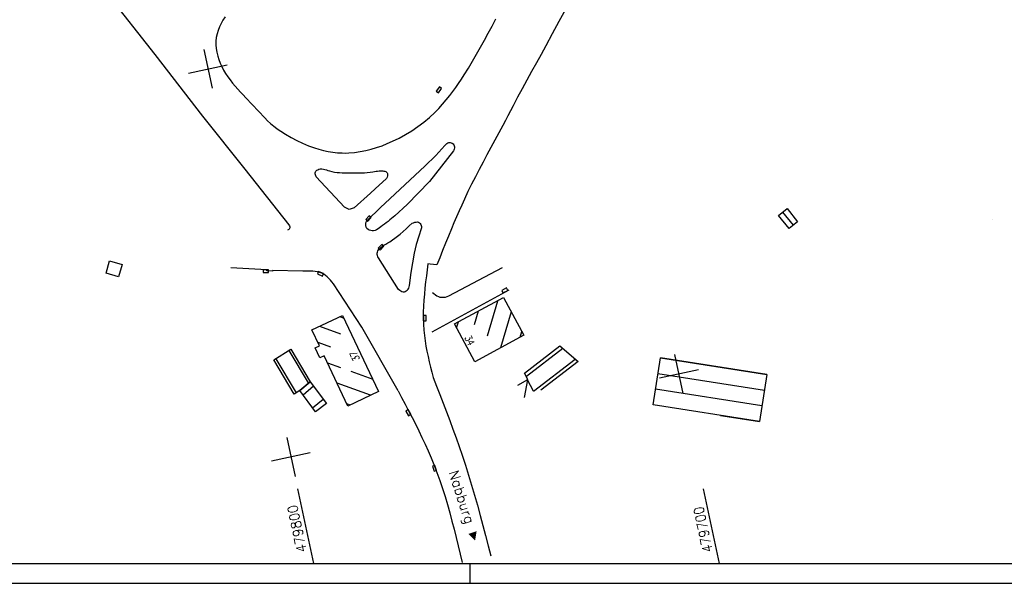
# Model space of a CAD drawing. Extents: x 4513981 to 4515116, y 5480330 to 5480924.
# Tile 4 of 11: x 4514447 to 4514695, y 5480330 to 5480472. Entities that reach past the tile are written whole.
import ezdxf

# ---------------------------------------------------------------- set-up
doc = ezdxf.new("R2010")
doc.units = 0
doc.header["$LTSCALE"] = 10
doc.header["$MEASUREMENT"] = 0
doc.linetypes.add('LT00', pattern=[0])
doc.layers.get('0').update_dxf_attribs({"linetype": 'LT00'})
for name, color, linetype in [('DFK_BEB_SCHR', 254, 'LT00'), ('DFK_BEBAUUNG', 250, 'LT00'), ('DFK_HAUS_NR', 250, 'Continuous'), ('ORTSNAMEN', 7, 'Continuous'), ('RAHMEN', 250, 'Continuous'), ('V1_AFBR_BAB', 250, 'LT00'), ('V1_RINNE', 182, 'LT00'), ('V1_SINKK', 182, 'LT00'), ('V_AFBR_BAB', 250, 'LT00'), ('V_EINFAHRT', 1, 'LT00'), ('V_RASTER', 250, 'LT00'), ('V_SINKK', 182, 'LT00')]:
    doc.layers.add(name, color=color, linetype=linetype)
doc.styles.add('ROMANS', font='romans.shx')
doc.styles.get("Standard").update_dxf_attribs({"font": 'romans.shx', "width": 0.8})

# ---------------------------------------------------------------- blocks, each defined once
blk = doc.blocks.new('SYMB0001')
at = {"color": 0, "linetype": 'ByBlock'}
for p, q in [((-0.015712, 0), (0.010166, 0.012015)), ((0, -0.021257), (-0.015712, 0)), ((0.010166, 0.012015), (0, -0.021257))]:
    blk.add_line(p, q, dxfattribs=at)
blk = doc.blocks.new('SYMB0652')
at = {"color": 0, "linetype": 'ByBlock'}
blk.add_lwpolyline([(-0.15, -0.075), (0.15, -0.075), (0.15, 0.075), (-0.15, 0.075), (-0.15, -0.075)], dxfattribs=at)

msp = doc.modelspace()

# ---------------------------------------------------------------- linework, layer by layer
at = {"layer": 'DFK_BEB_SCHR'}
for p, q in [((4514642.05, 5480419.92), (4514639.36, 5480423.2)), ((4514564.92, 5480391.99), (4514567.58, 5480400.88)), ((4514562.6, 5480398.2), (4514561.57, 5480394.76)), ((4514570.92, 5480398.09), (4514568.19, 5480388.97)), ((4514528.71, 5480396.49), (4514527.78, 5480396.83)), ((4514557.18, 5480394.05), (4514557.62, 5480395.52)), ((4514522.65, 5480394.43), (4514527.92, 5480392.53)), ((4514573.17, 5480391.65), (4514573.6, 5480393.1)), ((4514525.45, 5480389.16), (4514522.26, 5480390.32)), ((4514519.88, 5480380.14), (4514514.98, 5480388.34)), ((4514583.97, 5480388.81), (4514574.74, 5480381.74)), ((4514511.59, 5480386.23), (4514516.72, 5480377.62)), ((4514524.65, 5480385.2), (4514527.9, 5480384.03)), ((4514576.57, 5480378.1), (4514587.08, 5480386.16)), ((4514635.34, 5480382.26), (4514608.51, 5480386.45)), ((4514530.53, 5480383.08), (4514536.07, 5480381.08)), ((4514535.46, 5480377.04), (4514527.05, 5480380.08)), ((4514607.9, 5480382.49), (4514634.73, 5480378.31)), ((4514521.12, 5480379.3), (4514518.52, 5480377.09)), ((4514634.11, 5480374.36), (4514607.29, 5480378.54)), ((4514520.88, 5480373.84), (4514523.54, 5480376.1)), ((4514529.46, 5480374.96), (4514530.38, 5480374.62)), ((4514623.62, 5480371.95), (4514633.5, 5480370.41))]:
    msp.add_line(p, q, dxfattribs=at)
at = {"layer": 'DFK_BEBAUUNG'}
for q in [(4514572.5, 5480379.49), (4514574.21, 5480376.51)]:
    msp.add_line((4514575.04, 5480380.92), q, dxfattribs=at)
for points in [[(4514640.98, 5480419.05), (4514638.29, 5480422.33), (4514640.42, 5480424.07), (4514643.09, 5480420.77), (4514640.98, 5480419.05)], [(4514469.75, 5480410.93), (4514472.9, 5480410.03), (4514472, 5480406.88), (4514468.85, 5480407.79), (4514469.75, 5480410.93)], [(4514556.68, 5480395.01), (4514569, 5480401.65), (4514574.11, 5480392.16), (4514561.73, 5480385.5), (4514556.68, 5480395.01)], [(4514529.76, 5480374.32), (4514523.82, 5480386.96), (4514522.69, 5480386.44), (4514521.51, 5480389), (4514522.63, 5480389.51), (4514520.74, 5480393.54), (4514528.41, 5480397.13), (4514537.52, 5480378.03), (4514529.76, 5480374.32)], [(4514516.27, 5480377.32), (4514511.13, 5480385.94), (4514515.44, 5480388.63), (4514520.25, 5480380.45), (4514517.67, 5480378.26), (4514516.27, 5480377.32)], [(4514574.26, 5480382.61), (4514583.2, 5480389.47), (4514587.76, 5480385.58), (4514578.42, 5480378.29)], [(4514608.51, 5480386.46), (4514635.35, 5480382.27), (4514633.5, 5480370.39), (4514606.68, 5480374.61), (4514608.51, 5480386.46)], [(4514576.57, 5480378.11), (4514575.04, 5480380.92), (4514575.15, 5480380.99), (4514574.26, 5480382.61)], [(4514517.67, 5480378.26), (4514520.25, 5480380.45), (4514524.41, 5480374.95), (4514521.61, 5480372.84), (4514517.67, 5480378.26)]]:
    msp.add_lwpolyline(points, dxfattribs=at)
at = {"layer": 'RAHMEN'}
msp.add_line((4514560.61, 5480329.65), (4514560.61, 5480334.65), dxfattribs=at)
for points in [[(4513980.61, 5480329.65), (4515115.61, 5480329.65), (4515115.61, 5480923.65), (4513980.61, 5480923.65), (4513980.61, 5480329.65)], [(4514005.61, 5480334.65), (4514930.61, 5480334.65), (4514930.61, 5480918.65), (4514005.61, 5480918.65), (4514005.61, 5480334.65)]]:
    msp.add_lwpolyline(points, dxfattribs=at)
at = {"layer": 'V1_AFBR_BAB'}
msp.add_lwpolyline([(4514498.83, 5480472.4), (4514498.31, 5480471.59), (4514497.84, 5480470.75), (4514497.43, 5480469.88), (4514497.09, 5480469), (4514496.82, 5480468.1), (4514496.63, 5480467.19), (4514496.53, 5480466.26), (4514496.52, 5480465.33), (4514496.59, 5480464.4), (4514496.75, 5480463.47), (4514496.98, 5480462.54), (4514497.27, 5480461.63), (4514497.62, 5480460.73), (4514498.03, 5480459.86), (4514498.47, 5480459.01), (4514498.99, 5480458.14), (4514499.54, 5480457.31), (4514500.12, 5480456.5), (4514500.73, 5480455.71), (4514501.37, 5480454.94), (4514502.02, 5480454.19), (4514502.69, 5480453.45), (4514503.36, 5480452.72), (4514504.04, 5480451.99)], dxfattribs=at)
at = {"layer": 'V1_RINNE', "color": 1}
for points in [[(4514551.24, 5480381.52), (4514552.09, 5480379.36), (4514552.94, 5480377.2), (4514553.79, 5480375.03), (4514554.62, 5480372.86), (4514555.45, 5480370.69), (4514556.25, 5480368.51), (4514557.05, 5480366.33), (4514557.82, 5480364.14), (4514558.57, 5480361.95), (4514559.39, 5480359.44), (4514560.18, 5480356.92), (4514560.94, 5480354.39), (4514561.68, 5480351.86), (4514562.4, 5480349.31), (4514563.1, 5480346.77), (4514563.79, 5480344.21), (4514564.47, 5480341.66), (4514565.14, 5480339.1), (4514565.81, 5480336.54)], [(4514542.41, 5480378.14), (4514543.3, 5480376.48), (4514544.18, 5480374.82), (4514545.07, 5480373.15), (4514545.94, 5480371.48), (4514546.79, 5480369.81), (4514547.63, 5480368.12), (4514548.45, 5480366.44), (4514549.25, 5480364.74), (4514550.02, 5480363.03), (4514550.76, 5480361.31), (4514551.47, 5480359.58), (4514552.23, 5480357.59), (4514552.94, 5480355.58), (4514553.62, 5480353.56), (4514554.26, 5480351.52), (4514554.87, 5480349.48), (4514555.45, 5480347.42), (4514556.01, 5480345.35), (4514556.55, 5480343.28), (4514557.07, 5480341.19), (4514557.58, 5480339.11), (4514558.08, 5480337.02), (4514558.58, 5480334.93)]]:
    msp.add_lwpolyline(points, dxfattribs=at)
at = {"layer": 'V_AFBR_BAB'}
for p, q in [((4514509.35, 5480408.64), (4514500.31, 5480409.19)), ((4514509.36, 5480408.42), (4514509.35, 5480408.64)), ((4514510.77, 5480408.35), (4514509.36, 5480408.42)), ((4514510.77, 5480408.52), (4514510.77, 5480408.35))]:
    msp.add_line(p, q, dxfattribs=at)
for points in [[(4514441.38, 5480514.85), (4514454.22, 5480497.37), (4514468.94, 5480478.43), (4514481.13, 5480462.94), (4514493.19, 5480447.41), (4514503.81, 5480434.06), (4514514.91, 5480419.96), (4514515.04, 5480419.74), (4514515.13, 5480419.5), (4514515.14, 5480419.25), (4514515.08, 5480419.06), (4514514.98, 5480418.89), (4514514.87, 5480418.79), (4514514.74, 5480418.7), (4514514.6, 5480418.62)], [(4514512.87, 5480443.61), (4514514.09, 5480442.82), (4514515.48, 5480442), (4514516.89, 5480441.25), (4514518.34, 5480440.56), (4514519.82, 5480439.94), (4514521.33, 5480439.4), (4514522.47, 5480439.05), (4514523.63, 5480438.74), (4514524.79, 5480438.49), (4514525.97, 5480438.29), (4514527.15, 5480438.16), (4514528.33, 5480438.1), (4514529.19, 5480438.09), (4514530.05, 5480438.12), (4514531.46, 5480438.24), (4514532.87, 5480438.44), (4514534.27, 5480438.72), (4514535.65, 5480439.06), (4514537.02, 5480439.47), (4514538.38, 5480439.94), (4514539.71, 5480440.46), (4514541.03, 5480441.04), (4514542.7, 5480441.86), (4514544.33, 5480442.75), (4514545.91, 5480443.72), (4514547.44, 5480444.76), (4514548.91, 5480445.87), (4514550.33, 5480447.06), (4514551.68, 5480448.31), (4514552.67, 5480449.32), (4514553.63, 5480450.37), (4514554.56, 5480451.46), (4514555.44, 5480452.57), (4514556.21, 5480453.58), (4514556.95, 5480454.61), (4514557.66, 5480455.65), (4514558.37, 5480456.71), (4514559.05, 5480457.77), (4514560.13, 5480459.49), (4514561.17, 5480461.23), (4514562.2, 5480462.99), (4514563.2, 5480464.75), (4514564.19, 5480466.53), (4514565.16, 5480468.31), (4514566.13, 5480470.1), (4514567.09, 5480471.89)], [(4514584.57, 5480474.27), (4514582.93, 5480471.22), (4514581.28, 5480468.16), (4514579.62, 5480465.11), (4514578.44, 5480462.95), (4514577.26, 5480460.79), (4514576.08, 5480458.63), (4514574.9, 5480456.47), (4514573.72, 5480454.31), (4514572.55, 5480452.14), (4514571.39, 5480449.96), (4514570.74, 5480448.73), (4514570.1, 5480447.5), (4514569.45, 5480446.27), (4514568.8, 5480445.04), (4514567.81, 5480443.2), (4514566.82, 5480441.35), (4514565.83, 5480439.51), (4514564.83, 5480437.67), (4514563.85, 5480435.82), (4514562.87, 5480433.97), (4514561.91, 5480432.11), (4514560.96, 5480430.25), (4514560.04, 5480428.37), (4514559.14, 5480426.48), (4514558.46, 5480424.99), (4514557.79, 5480423.49), (4514557.13, 5480421.98), (4514556.49, 5480420.47), (4514555.86, 5480418.95), (4514555.12, 5480417.15), (4514554.39, 5480415.34), (4514553.66, 5480413.53), (4514552.94, 5480411.72), (4514552.22, 5480409.91)], [(4514504.04, 5480451.99), (4514508.82, 5480446.92), (4514509.54, 5480446.2), (4514510.3, 5480445.52), (4514511.09, 5480444.88), (4514511.91, 5480444.27), (4514512.74, 5480443.69), (4514512.87, 5480443.61)], [(4514549.13, 5480434.74), (4514551.9, 5480437.49), (4514554.19, 5480439.97), (4514554.36, 5480440.16), (4514554.55, 5480440.35), (4514554.75, 5480440.52), (4514554.97, 5480440.64), (4514555.24, 5480440.72), (4514555.53, 5480440.72), (4514555.82, 5480440.66), (4514556.08, 5480440.54), (4514556.29, 5480440.37), (4514556.46, 5480440.15), (4514556.58, 5480439.9), (4514556.64, 5480439.64), (4514556.65, 5480439.37), (4514556.6, 5480439.1), (4514556.51, 5480438.85), (4514556.37, 5480438.63), (4514550.34, 5480430.94), (4514544.69, 5480425.11)], [(4514544.69, 5480425.11), (4514541.61, 5480422.28), (4514540.37, 5480421.23), (4514539.92, 5480420.87), (4514539.46, 5480420.52), (4514538.99, 5480420.18), (4514538.52, 5480419.83), (4514538.05, 5480419.47), (4514537.72, 5480419.21), (4514537.38, 5480418.96), (4514537.03, 5480418.75), (4514536.67, 5480418.58), (4514536.27, 5480418.48), (4514535.9, 5480418.47), (4514535.53, 5480418.53), (4514535.18, 5480418.65), (4514534.86, 5480418.84), (4514534.59, 5480419.09), (4514534.4, 5480419.42), (4514534.29, 5480419.8), (4514534.27, 5480420.19), (4514534.33, 5480420.53), (4514534.46, 5480420.85), (4514534.67, 5480421.12), (4514538.02, 5480424.39), (4514539.18, 5480425.49), (4514549.13, 5480434.74)], [(4514521.78, 5480432.06), (4514521.68, 5480432.34), (4514521.6, 5480432.61), (4514521.55, 5480432.87), (4514521.54, 5480433.12), (4514521.6, 5480433.35), (4514521.74, 5480433.56), (4514521.95, 5480433.74), (4514522.21, 5480433.89), (4514522.49, 5480434), (4514522.79, 5480434.07), (4514523.2, 5480434.1), (4514523.6, 5480434.06), (4514523.99, 5480433.97), (4514524.37, 5480433.86), (4514524.74, 5480433.72), (4514525.12, 5480433.6), (4514525.75, 5480433.42), (4514526.4, 5480433.3), (4514527.05, 5480433.22), (4514527.7, 5480433.16), (4514528.36, 5480433.13), (4514529.2, 5480433.11), (4514530.04, 5480433.1), (4514530.88, 5480433.09), (4514531.73, 5480433.1), (4514532.47, 5480433.1), (4514533.2, 5480433.1), (4514533.94, 5480433.12), (4514534.67, 5480433.16), (4514535.39, 5480433.23), (4514536.1, 5480433.33), (4514536.49, 5480433.4), (4514536.89, 5480433.48), (4514537.28, 5480433.55), (4514537.69, 5480433.59), (4514538.11, 5480433.61), (4514538.56, 5480433.58), (4514538.83, 5480433.54), (4514539.09, 5480433.48), (4514539.33, 5480433.4), (4514539.53, 5480433.28), (4514539.68, 5480433.13), (4514539.77, 5480432.91), (4514539.78, 5480432.64), (4514539.73, 5480432.34), (4514539.64, 5480432.03), (4514539.53, 5480431.7)], [(4514539.53, 5480431.7), (4514536.62, 5480429.06), (4514535.44, 5480427.99), (4514531.36, 5480424.27), (4514530.1, 5480423.87), (4514528.9, 5480424.46), (4514521.78, 5480432.06)], [(4514542.57, 5480403.71), (4514537.48, 5480411.68), (4514537.33, 5480411.94), (4514537.23, 5480412.23), (4514537.17, 5480412.54), (4514537.16, 5480412.84), (4514537.21, 5480413.13), (4514537.33, 5480413.42), (4514537.5, 5480413.68), (4514537.7, 5480413.92), (4514537.93, 5480414.14), (4514538.38, 5480414.52), (4514538.85, 5480414.85), (4514539.34, 5480415.16), (4514539.83, 5480415.45), (4514540.32, 5480415.75), (4514540.99, 5480416.19), (4514541.65, 5480416.66), (4514542.29, 5480417.15), (4514542.92, 5480417.65), (4514543.71, 5480418.33), (4514544.48, 5480419.02), (4514545.24, 5480419.72), (4514545.99, 5480420.43)], [(4514545.99, 5480420.43), (4514546.34, 5480420.54), (4514546.68, 5480420.64), (4514547.01, 5480420.7), (4514547.31, 5480420.72), (4514547.59, 5480420.67), (4514547.83, 5480420.54), (4514548, 5480420.36), (4514548.14, 5480420.12), (4514548.24, 5480419.84), (4514548.29, 5480419.54), (4514548.29, 5480419.25), (4514548.23, 5480418.97), (4514547.62, 5480417.16), (4514546.98, 5480415.02), (4514546.49, 5480412.86), (4514545.64, 5480407.95), (4514545.23, 5480404.7), (4514545.17, 5480404.39), (4514545.05, 5480404.07), (4514544.89, 5480403.76), (4514544.69, 5480403.48), (4514544.46, 5480403.24), (4514544.22, 5480403.08), (4514543.96, 5480402.99), (4514543.69, 5480403.01), (4514543.41, 5480403.11), (4514543.13, 5480403.27), (4514542.85, 5480403.48), (4514542.57, 5480403.71)], [(4514549.95, 5480410.17), (4514549.75, 5480408.64), (4514549.55, 5480407.12), (4514549.37, 5480405.59), (4514549.2, 5480404.06), (4514549.05, 5480402.53), (4514548.93, 5480401.01), (4514548.84, 5480399.49), (4514548.79, 5480397.97), (4514548.79, 5480396.45), (4514548.83, 5480394.94), (4514548.93, 5480393.43), (4514549.07, 5480392.1), (4514549.25, 5480390.77), (4514549.46, 5480389.44), (4514549.71, 5480388.12), (4514549.99, 5480386.8), (4514550.28, 5480385.48), (4514550.59, 5480384.16), (4514550.91, 5480382.84), (4514551.24, 5480381.52)], [(4514552.22, 5480409.91), (4514550.54, 5480410.09), (4514549.95, 5480410.17)], [(4514542.41, 5480378.14), (4514533.29, 5480394.2), (4514526.15, 5480405.13), (4514525.77, 5480405.59), (4514525.39, 5480406.03), (4514525, 5480406.46), (4514524.6, 5480406.86), (4514524.18, 5480407.22), (4514523.73, 5480407.54), (4514523.26, 5480407.8), (4514522.72, 5480408.01), (4514522.15, 5480408.15), (4514521.56, 5480408.25), (4514520.95, 5480408.3), (4514520.32, 5480408.33), (4514519.7, 5480408.33), (4514519.08, 5480408.34), (4514518.47, 5480408.34), (4514510.77, 5480408.52)]]:
    msp.add_lwpolyline(points, dxfattribs=at)
at = {"layer": 'V_EINFAHRT'}
msp.add_line((4514550.98, 5480393.06), (4514570.42, 5480403.58), dxfattribs=at)
msp.add_lwpolyline([(4514551.1, 5480402.93), (4514551.46, 5480402.65), (4514551.82, 5480402.38), (4514552.19, 5480402.14), (4514552.57, 5480401.94), (4514552.98, 5480401.8), (4514553.43, 5480401.73), (4514553.88, 5480401.74), (4514554.34, 5480401.8), (4514554.78, 5480401.93), (4514555.19, 5480402.11), (4514568.74, 5480409.2)], dxfattribs=at)
at = {"layer": 'V_RASTER'}
for p, q in [((4514493.47, 5480464.17), (4514495.56, 5480454.4)), ((4514489.63, 5480458.24), (4514499.4, 5480460.33)), ((4514614.25, 5480377.5), (4514612.16, 5480387.28)), ((4514618.09, 5480383.43), (4514608.31, 5480381.34)), ((4514514.37, 5480366.38), (4514516.46, 5480356.6)), ((4514520.3, 5480362.54), (4514510.52, 5480360.45)), ((4514517.12, 5480353.47), (4514521.15, 5480334.65)), ((4514623.4, 5480334.65), (4514619.38, 5480353.47))]:
    msp.add_line(p, q, dxfattribs=at)

# ---------------------------------------------------------------- block references
at = {"layer": 'DFK_BEBAUUNG', "rotation": 77.95897999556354}
msp.add_blockref('SYMB0001', (4514692.27, 5480421.25), dxfattribs=at)
at = {"layer": 'V1_SINKK', "yscale": 4.500000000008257, "zscale": 4.5}
for p, xscale, rotation in [((4514544.98, 5480372.67), 4.499999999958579, 299.5066262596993), ((4514545.01, 5480372.61), 4.500000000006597, 300.4095307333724), ((4514551.6, 5480358.63), 4.50000000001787, 289.2529581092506)]:
    msp.add_blockref('SYMB0652', p, dxfattribs=dict(at, xscale=xscale, rotation=rotation))
at = {"layer": 'V_SINKK', "yscale": 4.500000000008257, "zscale": 4.5}
for p, xscale, rotation in [((4514552.72, 5480454.03), 4.49999999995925, 235.1932825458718), ((4514534.97, 5480421.56), 4.500000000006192, 46.94126248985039), ((4514538.12, 5480414.35), 4.50000000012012, 227.467442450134), ((4514509.08, 5480408.35), 4.50000000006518, 3.466521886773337e-10), ((4514522.9, 5480407.67), 4.50000000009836, 156.1435713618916), ((4514569.3, 5480403.47), 4.5000000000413, 207.8702433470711), ((4514549.17, 5480396.47), 4.499999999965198, 90.37187968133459)]:
    msp.add_blockref('SYMB0652', p, dxfattribs=dict(at, xscale=xscale, rotation=rotation))

# ---------------------------------------------------------------- texts
at = {"layer": 'DFK_HAUS_NR', "style": 'ROMANS', "width": 0.8}
for s, rotation, p in [('34', 295.8519, (4514559.12, 5480391.57)), ('37', 115.5062, (4514532.86, 5480386.18))]:
    msp.add_text(s, height=1.8, rotation=rotation, dxfattribs=at).set_placement(p)
at = {"layer": 'ORTSNAMEN', "insert": (4514557.31, 5480348.31), "char_height": 2.5, "width": 20.917, "attachment_point": 8, "rotation": 287.99, "style": 'ROMANS'}
msp.add_mtext('Nabburg {\\fArial|b0|i0|c0|p32;►}', dxfattribs=at)
at = {"layer": 'V_RASTER'}
for s, width, p in [(' 479800', 0.944, (4514519.8, 5480336.15)), (' 479700', 0.915, (4514622.06, 5480336.15))]:
    msp.add_text(s, height=2.5, rotation=102.0596, dxfattribs=dict(at, width=width)).set_placement(p)

doc.saveas('drawing.dxf')
